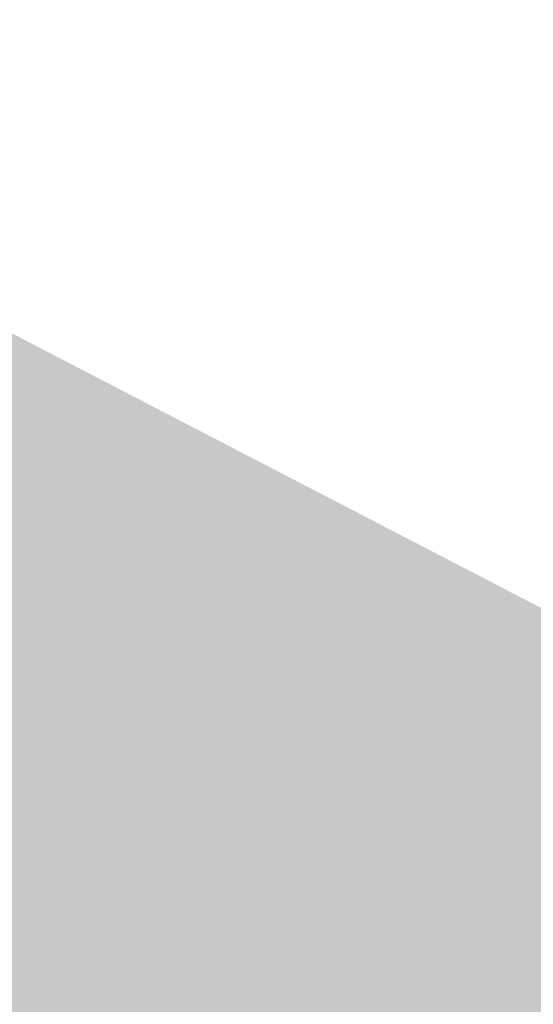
# Model space of a CAD drawing. Header units: inches. Extents: x 0 to 191500, y 0 to 342750.
# Tile 87 of 256: x 186064 to 186086, y 330834 to 330876. Entities that reach past the tile are written whole.
import ezdxf

# ---------------------------------------------------------------- set-up
doc = ezdxf.new("R2010")
doc.units = ezdxf.units.IN
doc.header["$MEASUREMENT"] = 0
doc.layers.add('ECW', color=150, linetype='Continuous', lineweight=20)
doc.layers.add('Tekst algemeen', color=7, linetype='Continuous', lineweight=20)
doc.styles.add('Verdana', font='arial.ttf')
doc.dimstyles.new('Waterblock1OP1', dxfattribs={"dimscale": 3, "dimtxt": 30, "dimasz": 20, "dimexe": 2, "dimexo": 1, "dimgap": 5, "dimtad": 1, "dimdec": 1, "dimdsep": 46, "dimtxsty": 'Verdana', "dimcen": -10, "dimse1": 1, "dimse2": 1, "dimadec": 0, "dimazin": 0, "dimtfac": 1, "dimtdec": 1, "dimtmove": 1, "dimatfit": 3, "dimfxl": 1, "dimtolj": 1, "dimtzin": 0, "dimarcsym": 0})
doc.dimstyles.new('Waterblock1OP20', dxfattribs={"dimtxt": 2, "dimasz": 1, "dimexe": 0.5, "dimexo": 0.875, "dimgap": 0.875, "dimtad": 1, "dimdec": 0, "dimlfac": 20, "dimdsep": 46, "dimtxsty": 'Standard', "dimblk": 'OBLIQUE', "dimcen": -3.5, "dimadec": 0, "dimazin": 0, "dimtfac": 1, "dimtdec": 0, "dimtmove": 1, "dimatfit": 3, "dimfxl": 1, "dimtolj": 1, "dimtzin": 0, "dimarcsym": 0})
picture_1 = doc.add_image_def('image1.ecw', size_in_pixel=(220000, 285000))

msp = doc.modelspace()

# ---------------------------------------------------------------- pictures from other files: only their frames are drawn
at = {"layer": 'ECW'}
image = msp.add_image(picture_1, insert=(180500, 328500), size_in_units=(11000, 14250), dxfattribs=at)
image.dxf.flags = 7

# ---------------------------------------------------------------- leaders
at = {"layer": 'Tekst algemeen'}
for points, dimstyle, override in [([(186278.94136, 330819.68282), (186278.10474, 330828.36664)], 'Waterblock1OP1', {"dimasz": 300, "dimse1": 0, "dimse2": 0}), ([(186249.29422, 330766.51862), (186240.39017, 330769.42649)], 'Waterblock1OP1', {"dimasz": 300, "dimse1": 0, "dimse2": 0}), ([(186235.55213, 330819.56931), (186232.46554, 330819.49657)], 'Waterblock1OP20', {"dimasz": 300})]:
    msp.add_leader(points, dimstyle=dimstyle, override=override, dxfattribs=at)

doc.saveas('drawing.dxf')
